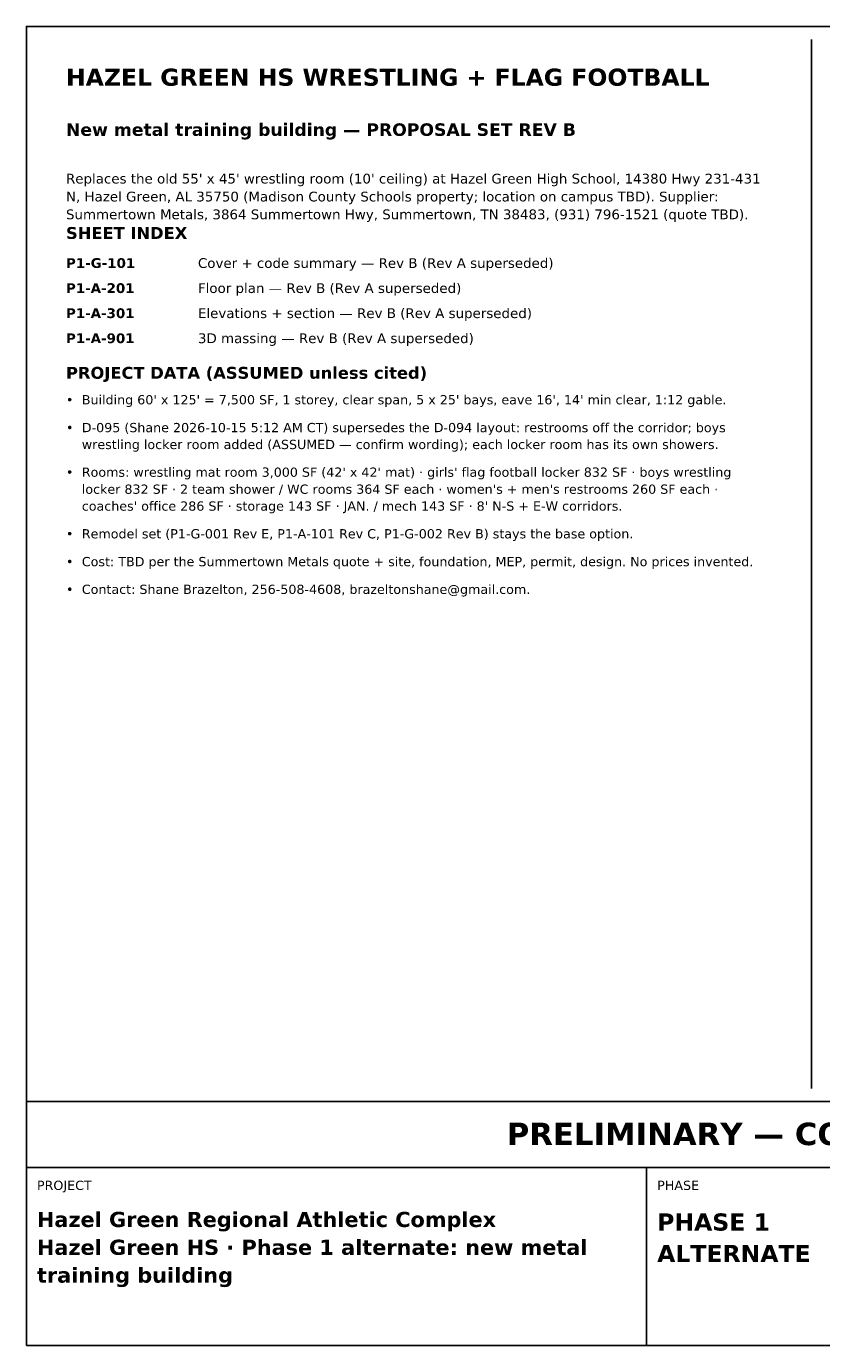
# Model space of a CAD drawing. Header units: inches. Extents: x 0.5 to 16.5, y 0.5 to 10.5.
# Tile 1 of 2: x 0.5 to 6.5, y 0.5 to 10.5. Entities that reach past the tile are written whole.
import ezdxf
from ezdxf.enums import TextEntityAlignment as Align

# ---------------------------------------------------------------- set-up
doc = ezdxf.new("R2010")
doc.units = ezdxf.units.IN
doc.header["$MEASUREMENT"] = 0
doc.layers.add('A-ANNO-TEXT', color=7, linetype='Continuous')
doc.layers.add('G-ANNO-TTLB', color=7, linetype='Continuous')
doc.styles.add('KS-BOLD', font='DejaVuSans-Bold.ttf')
doc.styles.add('KS-REG', font='DejaVuSans.ttf')

msp = doc.modelspace()

# ---------------------------------------------------------------- linework, layer by layer
at = {"layer": 'A-ANNO-TEXT'}
msp.add_line((6.45, 10.4), (6.45, 2.45), dxfattribs=at)
at = {"layer": 'G-ANNO-TTLB'}
for p, q in [((0.5, 1.85), (16.5, 1.85)), ((5.2, 0.5), (5.2, 1.85))]:
    msp.add_line(p, q, dxfattribs=at)
for points in [[(0.5, 0.5), (16.5, 0.5), (16.5, 10.5), (0.5, 10.5)], [(0.5, 1.85), (16.5, 1.85), (16.5, 2.35), (0.5, 2.35)]]:
    msp.add_lwpolyline(points, close=True, dxfattribs=at)

# ---------------------------------------------------------------- texts
at = {"layer": 'A-ANNO-TEXT'}
for s, height, style, p in [('HAZEL GREEN HS WRESTLING + FLAG FOOTBALL', 0.13, 'KS-BOLD', (0.8, 10.05)), ('New metal training building — PROPOSAL SET REV B', 0.095, 'KS-BOLD', (0.8, 9.67)), ("Replaces the old 55' x 45' wrestling room (10' ceiling) at Hazel Green High School, 14380 Hwy 231-431", 0.074, 'KS-REG', (0.8, 9.309)), ('N, Hazel Green, AL 35750 (Madison County Schools property; location on campus TBD). Supplier:', 0.074, 'KS-REG', (0.8, 9.173)), ('Summertown Metals, 3864 Summertown Hwy, Summertown, TN 38483, (931) 796-1521 (quote TBD).', 0.074, 'KS-REG', (0.8, 9.038)), ('SHEET INDEX', 0.09, 'KS-BOLD', (0.8, 8.889)), ('P1-G-101', 0.074, 'KS-BOLD', (0.8, 8.669)), ('Cover + code summary — Rev B (Rev A superseded)', 0.074, 'KS-REG', (1.8, 8.669)), ('P1-A-201', 0.074, 'KS-BOLD', (0.8, 8.479)), ('Floor plan — Rev B (Rev A superseded)', 0.074, 'KS-REG', (1.8, 8.479)), ('P1-A-301', 0.074, 'KS-BOLD', (0.8, 8.289)), ('Elevations + section — Rev B (Rev A superseded)', 0.074, 'KS-REG', (1.8, 8.289)), ('P1-A-901', 0.074, 'KS-BOLD', (0.8, 8.099)), ('3D massing — Rev B (Rev A superseded)', 0.074, 'KS-REG', (1.8, 8.099)), ('PROJECT DATA (ASSUMED unless cited)', 0.09, 'KS-BOLD', (0.8, 7.829)), ("Building 60' x 125' = 7,500 SF, 1 storey, clear span, 5 x 25' bays, eave 16', 14' min clear, 1:12 gable.", 0.07, 'KS-REG', (0.92, 7.635)), ('•', 0.07, 'KS-REG', (0.8, 7.635)), ('D-095 (Shane 2026-10-15 5:12 AM CT) supersedes the D-094 layout: restrooms off the corridor; boys', 0.07, 'KS-REG', (0.92, 7.424)), ('•', 0.07, 'KS-REG', (0.8, 7.424)), ('wrestling locker room added (ASSUMED — confirm wording); each locker room has its own showers.', 0.07, 'KS-REG', (0.92, 7.296)), ('•', 0.07, 'KS-REG', (0.8, 7.086)), ("Rooms: wrestling mat room 3,000 SF (42' x 42' mat) · girls' flag football locker 832 SF · boys wrestling", 0.07, 'KS-REG', (0.92, 7.086)), ("locker 832 SF · 2 team shower / WC rooms 364 SF each · women's + men's restrooms 260 SF each ·", 0.07, 'KS-REG', (0.92, 6.957)), ("coaches' office 286 SF · storage 143 SF · JAN. / mech 143 SF · 8' N-S + E-W corridors.", 0.07, 'KS-REG', (0.92, 6.829)), ('•', 0.07, 'KS-REG', (0.8, 6.619)), ('Remodel set (P1-G-001 Rev E, P1-A-101 Rev C, P1-G-002 Rev B) stays the base option.', 0.07, 'KS-REG', (0.92, 6.619)), ('•', 0.07, 'KS-REG', (0.8, 6.408)), ('Cost: TBD per the Summertown Metals quote + site, foundation, MEP, permit, design. No prices invented.', 0.07, 'KS-REG', (0.92, 6.408)), ('•', 0.07, 'KS-REG', (0.8, 6.198)), ('Contact: Shane Brazelton, 256-508-4608, brazeltonshane@gmail.com.', 0.07, 'KS-REG', (0.92, 6.198))]:
    msp.add_text(s, height=height, dxfattribs=dict(at, style=style)).set_placement(p)
at = {"layer": 'G-ANNO-TTLB', "style": 'KS-BOLD'}
msp.add_text('PRELIMINARY — CONCEPTUAL DESIGN — NOT FOR CONSTRUCTION', height=0.17, dxfattribs=at).set_placement((8.5, 2.02), align=Align.CENTER)
at = {"layer": 'G-ANNO-TTLB'}
for s, height, style, p in [('PROJECT', 0.07, 'KS-REG', (0.58, 1.68)), ('PHASE', 0.07, 'KS-REG', (5.28, 1.68)), ('Hazel Green Regional Athletic Complex', 0.115, 'KS-BOLD', (0.58, 1.399)), ('PHASE 1', 0.13, 'KS-BOLD', (5.28, 1.372)), ('Hazel Green HS · Phase 1 alternate: new metal', 0.115, 'KS-BOLD', (0.58, 1.188)), ('ALTERNATE', 0.13, 'KS-BOLD', (5.28, 1.133)), ('training building', 0.115, 'KS-BOLD', (0.58, 0.977))]:
    msp.add_text(s, height=height, dxfattribs=dict(at, style=style)).set_placement(p)

doc.saveas('drawing.dxf')
